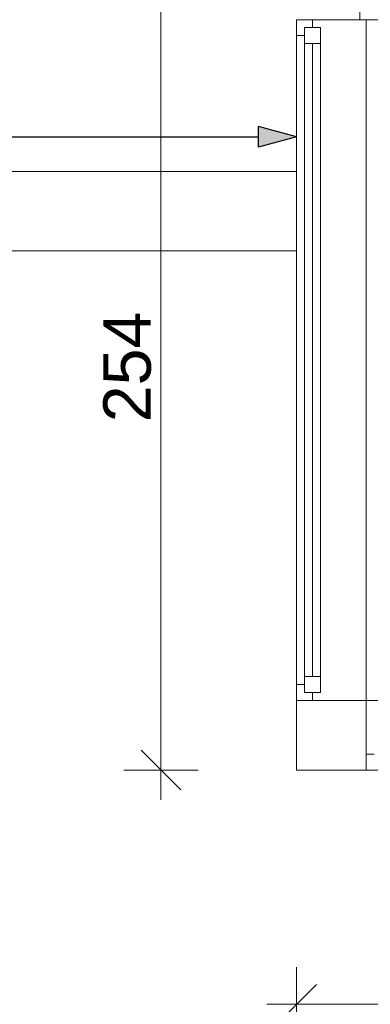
# Model space of a CAD drawing. Header units: centimetres. Extents: x -450 to 939, y -960 to 494.
# Tile 3 of 12: x -137 to -27, y -634 to -323. Entities that reach past the tile are written whole.
import ezdxf

# ---------------------------------------------------------------- set-up
doc = ezdxf.new("R2010")
doc.units = ezdxf.units.CM
doc.header["$MEASUREMENT"] = 0
doc.linetypes.add('Wipeout_Contour', pattern=[100, 0, -100])
for name, color, linetype in [('440-Stropy', 7, 'Continuous'), ('Nowe_299-Wymiary Opisy', 7, 'Continuous'), ('Nowe_Okna Archicada', 7, 'Continuous'), ('Nowe_ściana', 7, 'Continuous')]:
    doc.layers.add(name, color=color, linetype=linetype)
for name, color, linetype, lineweight in [('Nowe_220-A Ściany_Nr_pióra__120', 7, 'Continuous', 13), ('Nowe_299-Wymiary Opisy_Nr_pióra__140', 1, 'Continuous', 25), ('Nowe_299-Wymiary Opisy_Nr_pióra__6', 5, 'Continuous', 13), ('Nowe_Okna Archicada_Nr_pióra__2', 8, 'Continuous', 13), ('Nowe_winda_Nr_pióra__41', 7, 'Continuous', 15), ('Nowe_ściana_Nr_pióra__1', 7, 'Continuous', 13)]:
    doc.layers.add(name, color=color, linetype=linetype, lineweight=lineweight)
doc.layers.add('Nowe_299-Wymiary Opisy_Nr_pióra__45', color=7, linetype='Continuous', lineweight=15, true_color=0x40a5ff)
doc.layers.add('Nowe_299-Wymiary Opisy_Nr_pióra__85', color=7, linetype='Continuous', lineweight=13, true_color=0x80c2ff)
doc.styles.add('STYL_AUTOMATYCZNY_2', font='arial.ttf')
doc.styles.add('STYL_AUTOMATYCZNY_3', font='arial.ttf')
doc.dimstyles.new('STYL_AUTOMATYCZNY__1', dxfattribs={"dimtxt": 15, "dimasz": 11.875, "dimexe": 0.18, "dimexo": 0.0625, "dimgap": 0, "dimtad": 1, "dimtih": 1, "dimtoh": 1, "dimdec": 0, "dimzin": 0, "dimdsep": 46, "dimtxsty": 'STYL_AUTOMATYCZNY_2', "dimblk": 'ARROWHEAD_6', "dimblk1": 'ARROWHEAD_6', "dimblk2": 'ARROWHEAD_6', "dimcen": 0.09, "dimse1": 1, "dimse2": 1, "dimclrd": 256, "dimclre": 256, "dimclrt": 5, "dimadec": 1, "dimazin": 0, "dimtfac": 1, "dimtdec": 4, "dimtmove": 0, "dimatfit": 3, "dimfxl": 1, "dimtolj": 1, "dimtzin": 0, "dimarcsym": 0})
doc.dimstyles.new('STYL_AUTOMATYCZNY__2', dxfattribs={"dimtxt": 15, "dimasz": 11.875, "dimexe": 0.18, "dimexo": 0.0625, "dimgap": 0, "dimtad": 1, "dimdec": 0, "dimzin": 0, "dimdsep": 46, "dimtxsty": 'STYL_AUTOMATYCZNY_2', "dimblk": 'ARROWHEAD_6', "dimblk1": 'ARROWHEAD_6', "dimblk2": 'ARROWHEAD_6', "dimcen": 0.09, "dimse1": 1, "dimse2": 1, "dimclrd": 256, "dimclre": 256, "dimclrt": 5, "dimadec": 1, "dimazin": 0, "dimtfac": 1, "dimtdec": 4, "dimtmove": 0, "dimatfit": 3, "dimfxl": 1, "dimtolj": 1, "dimtzin": 0, "dimarcsym": 0})
doc.dimstyles.new('STYL_AUTOMATYCZNY__3', dxfattribs={"dimtxt": 15, "dimasz": 11.875, "dimexe": 0.18, "dimexo": 0.0625, "dimgap": 0, "dimtad": 1, "dimtih": 1, "dimtoh": 1, "dimdec": 0, "dimzin": 0, "dimdsep": 46, "dimtxsty": 'STYL_AUTOMATYCZNY_3', "dimblk": 'ARROWHEAD_5', "dimblk1": 'ARROWHEAD_5', "dimblk2": 'ARROWHEAD_5', "dimcen": 0.09, "dimse1": 1, "dimse2": 1, "dimclrd": 1, "dimclre": 1, "dimclrt": 1, "dimadec": 1, "dimazin": 0, "dimtfac": 1, "dimtdec": 4, "dimtmove": 2, "dimatfit": 3, "dimfxl": 1, "dimtolj": 1, "dimtzin": 0, "dimarcsym": 0})

# ---------------------------------------------------------------- blocks, each defined once
blk = doc.blocks.new('*D1')
at = {"layer": 'Nowe_299-Wymiary Opisy_Nr_pióra__45', "color": 161, "linetype": 'Continuous', "lineweight": 15, "true_color": 0x40a5ff}
for p, q in [((-43.61, -628.22), (-56.11, -640.72)), ((181.39, -628.22), (168.89, -640.72))]:
    blk.add_line(p, q, dxfattribs=at)
at = {"layer": 'Nowe_299-Wymiary Opisy_Nr_pióra__85', "color": 151, "linetype": 'Continuous', "lineweight": 13, "true_color": 0x80c2ff}
for p, q in [((-49.86, -646.19), (-49.86, -622.75)), ((175.14, -646.19), (175.14, -622.75)), ((-59.23, -634.47), (-49.86, -634.47)), ((-49.86, -634.47), (175.14, -634.47))]:
    blk.add_line(p, q, dxfattribs=at)
at = {"layer": 'Nowe_299-Wymiary Opisy_Nr_pióra__6', "color": 5, "lineweight": 13, "insert": (45.48, -631.47), "char_height": 15, "attachment_point": 7, "style": 'STYL_AUTOMATYCZNY_2'}
blk.add_mtext('\\A1;{\\pql;\\fArial|b0|i0|c238|p0;\\W1.000000;225}', dxfattribs=at)
blk = doc.blocks.new('ARROWHEAD_6')
at = {"color": 0, "linetype": 'Continuous', "lineweight": 0}
for p, q in [((-0.5, -0.5), (0.5, 0.5)), ((0, 0), (-1, 0))]:
    blk.add_line(p, q, dxfattribs=at)
blk = doc.blocks.new('*D4')
at = {"layer": 'Nowe_299-Wymiary Opisy_Nr_pióra__45', "color": 161, "linetype": 'Continuous', "lineweight": 15, "true_color": 0x40a5ff}
for p, q in [((-86.43, -312.72), (-98.93, -300.22)), ((-98.93, -554.22), (-86.43, -566.72))]:
    blk.add_line(p, q, dxfattribs=at)
at = {"layer": 'Nowe_299-Wymiary Opisy_Nr_pióra__85', "color": 151, "linetype": 'Continuous', "lineweight": 13, "true_color": 0x80c2ff}
for p, q in [((-92.68, -306.47), (-92.68, -297.1)), ((-80.96, -306.47), (-104.39, -306.47)), ((-92.68, -560.47), (-92.68, -306.47)), ((-80.96, -560.47), (-104.39, -560.47)), ((-92.68, -569.85), (-92.68, -560.47))]:
    blk.add_line(p, q, dxfattribs=at)
at = {"layer": 'Nowe_299-Wymiary Opisy_Nr_pióra__6', "color": 5, "lineweight": 13, "insert": (-95.68, -450.63), "char_height": 15, "attachment_point": 7, "rotation": 90, "style": 'STYL_AUTOMATYCZNY_2'}
blk.add_mtext('\\A1;{\\pql;\\fArial|b0|i0|c238|p0;\\W1.000000;254}', dxfattribs=at)
blk = doc.blocks.new('*D5')
at = {"layer": 'Nowe_299-Wymiary Opisy_Nr_pióra__140', "linetype": 'Continuous', "lineweight": 25}
for points in [[(-449.86, -360.48), (-437.79, -363.72), (-437.79, -357.25)], [(-49.86, -360.48), (-61.93, -357.25), (-61.93, -363.72)]]:
    blk.add_hatch(color=1, dxfattribs=at).paths.add_polyline_path(points)
at = {"layer": 'Nowe_299-Wymiary Opisy_Nr_pióra__140', "color": 1, "linetype": 'Continuous', "lineweight": 25}
for p, q in [((-449.86, -360.48), (-437.79, -357.25)), ((-437.79, -357.25), (-437.79, -363.72)), ((-61.93, -363.72), (-61.93, -357.25)), ((-49.86, -360.48), (-61.93, -357.25)), ((-449.86, -360.48), (-437.79, -363.72)), ((-437.79, -360.48), (-61.93, -360.48)), ((-49.86, -360.48), (-61.93, -363.72))]:
    blk.add_line(p, q, dxfattribs=at)
at = {"layer": 'Nowe_299-Wymiary Opisy_Nr_pióra__140', "color": 1, "lineweight": 25, "insert": (-235.28, -357.48), "char_height": 15, "attachment_point": 7, "style": 'STYL_AUTOMATYCZNY_3'}
blk.add_mtext('\\A1;{\\pql;\\fArial|b1|i0|c238|p0;\\W1.000000;400}', dxfattribs=at)
blk = doc.blocks.new('ARROWHEAD_5')
at = {"linetype": 'Continuous', "lineweight": 0}
blk.add_hatch(color=0, dxfattribs=at).paths.add_polyline_path([(-1, 0.2679), (0, 0), (-1, -0.2679)])
at = {"color": 0, "linetype": 'Continuous', "lineweight": 0}
blk.add_line((0, 0), (-1, 0), dxfattribs=at)

msp = doc.modelspace()

# ---------------------------------------------------------------- wipeouts: each hides what was drawn before it
at = {"color": 254, "linetype": 'Wipeout_Contour', "lineweight": 0, "ltscale": 4562.873072}
msp.add_wipeout([(-449.86, 390.38), (-449.86, -250.47), (282.38, -250.47), (282.38, -960.47), (367.7, -960.47), (367.7, -351.72), (367.7, 390.38)], dxfattribs=at).dxf.layer = '440-Stropy'

# ---------------------------------------------------------------- next in the draw order: wipeouts: each hides what was drawn before it
at = {"color": 254, "linetype": 'Wipeout_Contour', "lineweight": 0, "ltscale": 1642.12661}
msp.add_wipeout([(-27.86, -538.47), (-49.86, -538.47), (-49.86, -560.47)], dxfattribs=at).dxf.layer = 'Nowe_ściana'

# ---------------------------------------------------------------- next in the draw order: wipeouts: each hides what was drawn before it
at = {"color": 254, "linetype": 'Wipeout_Contour', "lineweight": 0, "ltscale": 1663.583565}
msp.add_wipeout([(-27.86, -538.47), (-49.86, -560.47), (-27.86, -560.47)], dxfattribs=at).dxf.layer = 'Nowe_ściana'

# ---------------------------------------------------------------- next in the draw order: linework, layer by layer
at = {"layer": 'Nowe_ściana_Nr_pióra__1', "color": 7, "linetype": 'Continuous', "lineweight": 13, "flags": 128}
msp.add_lwpolyline([(-49.86, -560.47), (-49.86, -538.47)], dxfattribs=at)

# ---------------------------------------------------------------- next in the draw order: wipeouts: each hides what was drawn before it
at = {"color": 254, "linetype": 'Wipeout_Contour', "lineweight": 0, "ltscale": 2241.239796}
msp.add_wipeout([(153.14, -560.47), (153.14, -538.47), (-27.86, -538.47), (-27.86, -560.47)], dxfattribs=at).dxf.layer = 'Nowe_ściana'

# ---------------------------------------------------------------- next in the draw order: linework, layer by layer
at = {"layer": 'Nowe_Okna Archicada_Nr_pióra__2', "color": 8, "linetype": 'Continuous', "lineweight": 13}
for p, q in [((-27.86, -538.47), (153.14, -538.47)), ((-27.86, -560.47), (153.14, -560.47))]:
    msp.add_line(p, q, dxfattribs=at)
at = {"layer": 'Nowe_ściana_Nr_pióra__1', "color": 7, "linetype": 'Continuous', "lineweight": 13}
for p, q in [((-27.86, -555.47), (-27.86, -538.47)), ((-27.86, -560.47), (-27.86, -555.47))]:
    msp.add_line(p, q, dxfattribs=at)
at = {"layer": 'Nowe_ściana_Nr_pióra__1', "color": 7, "linetype": 'Continuous', "lineweight": 13, "flags": 128}
msp.add_lwpolyline([(-49.86, -560.47), (-27.86, -560.47)], dxfattribs=at)

# ---------------------------------------------------------------- next in the draw order: wipeouts: each hides what was drawn before it
at = {"color": 254, "linetype": 'Wipeout_Contour', "lineweight": 0, "ltscale": 3351.309049}
msp.add_wipeout([(-27.86, -555.47), (-27.86, -560.47), (-22.86, -560.47), (-22.86, -557.97), (-25.36, -557.97), (-25.36, -555.47)], dxfattribs=at).dxf.layer = 'Nowe_Okna Archicada'

# ---------------------------------------------------------------- next in the draw order: linework, layer by layer
at = {"layer": 'Nowe_Okna Archicada_Nr_pióra__2', "color": 8, "linetype": 'Continuous', "lineweight": 13}
for p, q in [((-27.86, -555.47), (-27.86, -538.47)), ((-27.86, -555.47), (-25.36, -555.47)), ((-27.86, -560.47), (-27.86, -555.47)), ((-27.86, -560.47), (-27.86, -555.47)), ((-22.86, -560.47), (-27.86, -560.47))]:
    msp.add_line(p, q, dxfattribs=at)

# ---------------------------------------------------------------- next in the draw order: dimensions: what is measured, and where the dimension line sits
at = {"layer": 'Nowe_299-Wymiary Opisy', "color": 151, "linetype": 'Continuous', "lineweight": 13, "true_color": 0x80c2ff}
dim = msp.add_linear_dim(base=(175.14, -634.47), p1=(-49.86, -560.47), p2=(175.14, -560.47), dimstyle='STYL_AUTOMATYCZNY__1', dxfattribs=at)
dim.commit()
dim.dimension.update_dxf_attribs({"geometry": '*D1', "text_midpoint": (62.6, -623.97), "dimtype": 160})

# ---------------------------------------------------------------- next in the draw order: wipeouts: each hides what was drawn before it
at = {"color": 254, "linetype": 'Wipeout_Contour', "lineweight": 0, "ltscale": 1731.877745}
msp.add_wipeout([(-49.86, -323.47), (-49.86, -538.47), (-27.86, -538.47), (-27.86, -323.47)], dxfattribs=at).dxf.layer = 'Nowe_ściana'

# ---------------------------------------------------------------- next in the draw order: linework, layer by layer
at = {"layer": 'Nowe_Okna Archicada_Nr_pióra__2', "color": 8, "linetype": 'Continuous', "lineweight": 13}
for p, q in [((-49.86, -538.47), (-49.86, -323.47)), ((-27.86, -538.47), (-27.86, -323.47))]:
    msp.add_line(p, q, dxfattribs=at)
at = {"layer": 'Nowe_winda_Nr_pióra__41', "color": 7, "linetype": 'Continuous', "lineweight": 15}
msp.add_lwpolyline([(-14.86, -308.47), (-29.86, -308.47), (-29.86, -323.47), (-14.86, -323.47)], close=True, dxfattribs=at)
at = {"layer": 'Nowe_ściana_Nr_pióra__1', "color": 7, "linetype": 'Continuous', "lineweight": 13}
for p, q in [((-49.86, -323.47), (-44.86, -323.47)), ((-44.86, -323.47), (-27.86, -323.47)), ((-49.86, -538.47), (-44.86, -538.47)), ((-44.86, -538.47), (-27.86, -538.47))]:
    msp.add_line(p, q, dxfattribs=at)

# ---------------------------------------------------------------- next in the draw order: wipeouts: each hides what was drawn before it
at = {"color": 254, "linetype": 'Wipeout_Contour', "lineweight": 0, "ltscale": 1976.395786}
msp.add_wipeout([(-49.86, -323.47), (-49.86, -328.47), (-47.36, -328.47), (-47.36, -325.97), (-44.86, -325.97), (-44.86, -323.47)], dxfattribs=at).dxf.layer = 'Nowe_Okna Archicada'
at = {"color": 254, "linetype": 'Wipeout_Contour', "lineweight": 0, "ltscale": 3228.383342}
msp.add_wipeout([(-44.86, -538.47), (-44.86, -535.97), (-47.36, -535.97), (-47.36, -533.47), (-49.86, -533.47), (-49.86, -538.47)], dxfattribs=at).dxf.layer = 'Nowe_Okna Archicada'

# ---------------------------------------------------------------- next in the draw order: linework, layer by layer
at = {"layer": 'Nowe_Okna Archicada_Nr_pióra__2', "color": 8, "linetype": 'Continuous', "lineweight": 13}
for p, q in [((-49.86, -323.47), (-44.86, -323.47)), ((-49.86, -323.47), (-44.86, -323.47)), ((-44.86, -323.47), (-27.86, -323.47)), ((-49.86, -538.47), (-44.86, -538.47)), ((-49.86, -538.47), (-44.86, -538.47)), ((-44.86, -538.47), (-27.86, -538.47))]:
    msp.add_line(p, q, dxfattribs=at)

# ---------------------------------------------------------------- next in the draw order: wipeouts: each hides what was drawn before it
at = {"color": 254, "linetype": 'Wipeout_Contour', "lineweight": 0, "ltscale": 3469.091559}
msp.add_wipeout([(-42.36, -330.97), (-47.36, -330.97), (-47.36, -328.47), (-49.86, -328.47), (-49.86, -533.47), (-47.36, -533.47), (-47.36, -530.97), (-42.36, -530.97)], dxfattribs=at).dxf.layer = 'Nowe_Okna Archicada'

# ---------------------------------------------------------------- next in the draw order: linework, layer by layer
at = {"layer": 'Nowe_220-A Ściany_Nr_pióra__120', "color": 7, "linetype": 'Continuous', "lineweight": 13}
for p, q in [((-49.86, -371.47), (-449.86, -371.47)), ((-49.86, -371.47), (-49.86, -396.47)), ((-449.86, -396.47), (-49.86, -396.47))]:
    msp.add_line(p, q, dxfattribs=at)
at = {"layer": 'Nowe_Okna Archicada_Nr_pióra__2', "color": 8, "linetype": 'Continuous', "lineweight": 13}
for p, q in [((-49.86, -323.47), (-49.86, -328.47)), ((-49.86, -328.47), (-49.86, -533.47)), ((-49.86, -533.47), (-49.86, -538.47))]:
    msp.add_line(p, q, dxfattribs=at)

# ---------------------------------------------------------------- next in the draw order: dimensions: what is measured, and where the dimension line sits
at = {"layer": 'Nowe_299-Wymiary Opisy', "color": 1, "linetype": 'Continuous', "lineweight": 25}
dim = msp.add_linear_dim(base=(-49.86, -360.48), p1=(-449.86, -306.47), p2=(-49.86, -308.47), dimstyle='STYL_AUTOMATYCZNY__3', dxfattribs=at)
dim.commit()
dim.dimension.update_dxf_attribs({"geometry": '*D5', "text_midpoint": (-218.15, -349.98), "dimtype": 160})

# ---------------------------------------------------------------- next in the draw order: wipeouts: each hides what was drawn before it
at = {"color": 254, "linetype": 'Wipeout_Contour', "lineweight": 0, "ltscale": 1326.119116}
msp.add_wipeout([(-47.36, -325.97), (-47.36, -330.97), (-42.36, -330.97), (-42.36, -325.97)], dxfattribs=at).dxf.layer = 'Nowe_Okna Archicada'
at = {"color": 254, "linetype": 'Wipeout_Contour', "lineweight": 0, "ltscale": 2141.441797}
msp.add_wipeout([(-42.36, -535.97), (-42.36, -530.97), (-47.36, -530.97), (-47.36, -535.97)], dxfattribs=at).dxf.layer = 'Nowe_Okna Archicada'

# ---------------------------------------------------------------- next in the draw order: linework, layer by layer
at = {"layer": 'Nowe_Okna Archicada_Nr_pióra__2', "color": 8, "linetype": 'Continuous', "lineweight": 13}
for p, q in [((-47.36, -328.47), (-47.36, -325.97)), ((-47.36, -325.97), (-44.86, -325.97)), ((-42.36, -325.97), (-47.36, -325.97)), ((-44.86, -325.97), (-44.86, -323.47)), ((-49.86, -328.47), (-47.36, -328.47)), ((-47.36, -533.47), (-49.86, -533.47)), ((-47.36, -535.97), (-47.36, -533.47)), ((-44.86, -535.97), (-47.36, -535.97)), ((-47.36, -535.97), (-42.36, -535.97)), ((-44.86, -538.47), (-44.86, -535.97))]:
    msp.add_line(p, q, dxfattribs=at)

# ---------------------------------------------------------------- next in the draw order: wipeouts: each hides what was drawn before it
at = {"color": 254, "linetype": 'Wipeout_Contour', "lineweight": 0, "ltscale": 1733.703274}
msp.add_wipeout([(-47.36, -330.97), (-47.36, -530.97), (-42.36, -530.97), (-42.36, -330.97)], dxfattribs=at).dxf.layer = 'Nowe_Okna Archicada'

# ---------------------------------------------------------------- next in the draw order: linework, layer by layer
at = {"layer": 'Nowe_Okna Archicada_Nr_pióra__2', "color": 8, "linetype": 'Continuous', "lineweight": 13}
for p, q in [((-47.36, -325.97), (-47.36, -330.97)), ((-42.36, -330.97), (-42.36, -325.97)), ((-47.36, -330.97), (-42.36, -330.97)), ((-47.36, -330.97), (-47.36, -530.97)), ((-44.86, -530.97), (-44.86, -330.97)), ((-42.36, -530.97), (-42.36, -330.97)), ((-42.36, -530.97), (-42.36, -330.97)), ((-42.36, -530.97), (-47.36, -530.97)), ((-47.36, -530.97), (-47.36, -535.97)), ((-42.36, -535.97), (-42.36, -530.97))]:
    msp.add_line(p, q, dxfattribs=at)

# ---------------------------------------------------------------- next in the draw order: dimensions: what is measured, and where the dimension line sits
at = {"layer": 'Nowe_299-Wymiary Opisy', "color": 151, "linetype": 'Continuous', "lineweight": 13, "true_color": 0x80c2ff}
dim = msp.add_linear_dim(base=(-92.68, -306.47), p1=(175.14, -560.47), p2=(240.38, -306.47), angle=90, dimstyle='STYL_AUTOMATYCZNY__2', dxfattribs=at)
dim.commit()
dim.dimension.update_dxf_attribs({"geometry": '*D4', "text_midpoint": (-103.18, -433.51), "dimtype": 160, "text_rotation": 90})

doc.saveas('drawing.dxf')
